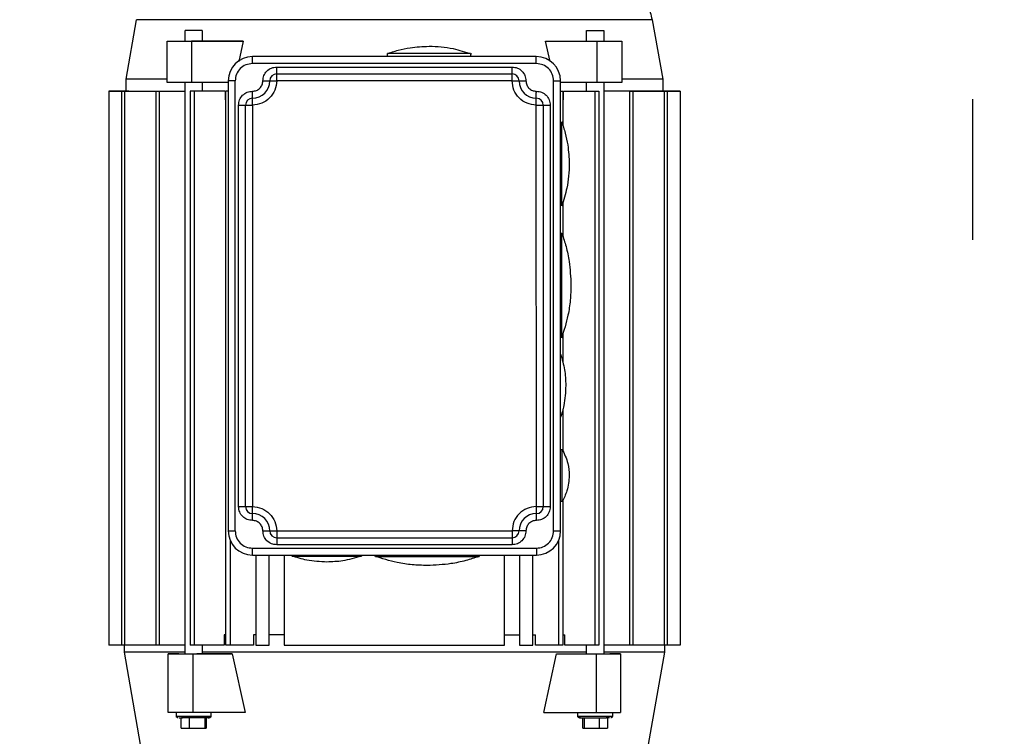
# Model space of a CAD drawing. Header units: inches. Extents: x 170 to 312, y 215 to 248.
# Tile 111 of 216: x 206.487 to 207.187, y 223.601 to 224.111. Entities that reach past the tile are written whole.
import ezdxf

# ---------------------------------------------------------------- set-up
doc = ezdxf.new("R2010")
doc.units = ezdxf.units.IN
doc.header["$LTSCALE"] = 0.25
doc.header["$MEASUREMENT"] = 0
doc.linetypes.add('PHANTOM2', pattern=[1.25, 0.625, -0.125, 0.125, -0.125, 0.125, -0.125])
for name, color, linetype in [('ANNOTATIONS', 1, 'Continuous'), ('HIDDEN', 6, 'PHANTOM2'), ('STANDARD MOTOR RH', 7, 'Continuous')]:
    doc.layers.add(name, color=color, linetype=linetype)
doc.styles.add('ARIAL', font='arial.ttf', dxfattribs={"height": 0.09375})
doc.dimstyles.new('STANDARD$0', dxfattribs={"dimtxt": 0.09375, "dimasz": 0.09375, "dimexe": 0.03125, "dimexo": 0.046875, "dimgap": 0.09, "dimtad": 0, "dimtih": 1, "dimtoh": 1, "dimdec": 4, "dimzin": 0, "dimdsep": 46, "dimtxsty": 'ARIAL', "dimcen": 0.09, "dimadec": 0, "dimazin": 0, "dimtfac": 1, "dimtdec": 4, "dimtofl": 0, "dimtmove": 0, "dimatfit": 1, "dimfxl": 1, "dimtolj": 1, "dimtzin": 0, "dimarcsym": 0})

# ---------------------------------------------------------------- blocks, each defined once
blk = doc.blocks.new('*D180')
at = {"layer": 'ANNOTATIONS', "color": 0, "lineweight": -2, "transparency": 16777216}
for p, q in [((205.96336, 223.58539), (205.96336, 225.15255)), ((207.05698, 224.57841), (207.05698, 225.15255)), ((206.05711, 225.1213), (206.22506, 225.1213)), ((206.96323, 225.1213), (206.79528, 225.1213))]:
    blk.add_line(p, q, dxfattribs=at)
at = {"layer": 'ANNOTATIONS', "color": 0, "transparency": 16777216}
for points in [[(206.05711, 225.13692), (206.05711, 225.10567), (205.96336, 225.1213)], [(206.96323, 225.13692), (206.96323, 225.10567), (207.05698, 225.1213)]]:
    blk.add_solid(points, dxfattribs=at)
at = {"layer": 'defpoints', "color": 0, "transparency": 16777216}
for p in [(205.96336, 225.1213), (207.05698, 224.53154), (205.96336, 223.53851)]:
    blk.add_point(p, dxfattribs=at)
at = {"layer": 'ANNOTATIONS', "color": 0, "transparency": 16777216, "insert": (206.51017, 225.1213), "char_height": 0.09375, "attachment_point": 5, "style": 'ARIAL'}
blk.add_mtext('\\A1;17 3/8"', dxfattribs=at)
blk = doc.blocks.new('*D165')
at = {"layer": 'ANNOTATIONS', "color": 0, "lineweight": -2, "transparency": 16777216}
for p, q in [((205.96336, 223.58539), (205.96336, 225.58626)), ((207.18673, 225.01166), (207.18673, 225.58626)), ((206.05711, 225.55501), (206.39395, 225.55501)), ((207.09298, 225.55501), (206.75614, 225.55501))]:
    blk.add_line(p, q, dxfattribs=at)
at = {"layer": 'ANNOTATIONS', "color": 0, "transparency": 16777216}
for points in [[(206.05711, 225.57064), (206.05711, 225.53939), (205.96336, 225.55501)], [(207.09298, 225.57064), (207.09298, 225.53939), (207.18673, 225.55501)]]:
    blk.add_solid(points, dxfattribs=at)
at = {"layer": 'defpoints', "color": 0, "transparency": 16777216}
for p in [(207.18673, 225.55501), (207.18673, 224.96478), (205.96336, 223.53851)]:
    blk.add_point(p, dxfattribs=at)
at = {"layer": 'ANNOTATIONS', "color": 0, "transparency": 16777216, "insert": (206.57505, 225.55501), "char_height": 0.09375, "attachment_point": 5, "style": 'ARIAL'}
blk.add_mtext('\\A1;20"', dxfattribs=at)

msp = doc.modelspace()

# ---------------------------------------------------------------- linework, layer by layer
at = {"layer": 'HIDDEN'}
msp.add_line((207.16405, 224.96659), (207.16405, 223.9359), dxfattribs=at)
at = {"layer": 'STANDARD MOTOR RH'}
for p, q in [((206.56253, 224.06841), (206.56998, 224.11065)), ((206.93648, 224.11065), (206.94393, 224.06841)), ((206.6044, 224.09548), (206.6044, 224.10286)), ((206.61671, 224.10286), (206.6044, 224.10286)), ((206.61671, 224.10286), (206.61671, 224.09548)), ((206.88975, 224.09548), (206.88975, 224.10286)), ((206.88975, 224.10286), (206.90205, 224.10286)), ((206.90205, 224.10286), (206.90205, 224.09548)), ((206.59166, 224.06595), (206.59166, 224.09548)), ((206.59166, 224.09548), (206.61671, 224.09548)), ((206.59166, 224.09548), (206.6015, 224.09548)), ((206.6015, 224.09548), (206.6044, 224.09548)), ((206.64577, 224.09548), (206.60906, 224.09548)), ((206.60906, 224.09548), (206.60906, 224.06595)), ((206.61671, 224.09548), (206.64577, 224.09548)), ((206.64577, 224.09548), (206.64259, 224.08096)), ((206.86387, 224.08096), (206.86068, 224.09548)), ((206.86068, 224.09548), (206.91479, 224.09548)), ((206.8974, 224.06595), (206.89739, 224.09548)), ((206.91479, 224.09548), (206.91479, 224.06595)), ((206.74831, 224.0844), (206.74831, 224.08657)), ((206.80736, 224.08657), (206.80736, 224.0844)), ((206.65234, 224.07948), (206.65234, 224.0844)), ((206.85411, 224.0844), (206.65234, 224.0844)), ((206.85411, 224.07948), (206.65234, 224.07948)), ((206.85411, 224.07948), (206.85411, 224.0844)), ((206.66957, 224.06718), (206.66957, 224.07702)), ((206.66957, 224.07702), (206.83689, 224.07702)), ((206.66957, 224.0721), (206.83689, 224.0721)), ((206.83689, 224.07173), (206.83689, 224.07702)), ((206.56253, 224.0598), (206.56253, 224.06841)), ((206.60906, 224.06595), (206.59166, 224.06595)), ((206.60441, 223.65994), (206.6044, 224.06595)), ((206.63512, 224.06595), (206.60906, 224.06595)), ((206.61671, 224.06595), (206.61671, 224.0598)), ((206.64004, 224.06718), (206.63512, 224.06718)), ((206.63512, 224.06718), (206.63512, 223.7473)), ((206.63512, 224.06718), (206.63512, 224.06718)), ((206.64004, 223.7473), (206.64004, 224.06718)), ((206.65972, 224.06718), (206.66957, 224.06718)), ((206.83689, 224.06718), (206.66957, 224.06718)), ((206.83689, 224.06718), (206.84673, 224.06718)), ((206.86642, 223.7473), (206.86642, 224.06718)), ((206.86642, 224.06718), (206.87134, 224.06718)), ((206.87134, 223.7473), (206.87134, 224.06718)), ((206.91063, 224.06595), (206.87134, 224.06595)), ((206.88975, 224.0598), (206.88975, 224.06595)), ((206.90205, 224.06595), (206.90206, 223.65995)), ((206.94393, 224.06841), (206.94393, 224.0598)), ((206.55023, 224.0598), (206.6044, 224.0598)), ((206.55023, 224.0598), (206.55023, 223.6661)), ((206.55023, 224.0598), (206.5653, 224.0598)), ((206.56458, 224.0598), (206.55023, 224.0598)), ((206.55023, 224.0598), (206.56253, 224.0598)), ((206.55023, 224.0598), (206.55023, 224.0598)), ((206.55936, 224.0598), (206.55936, 223.6661)), ((206.56144, 224.0598), (206.56144, 223.6661)), ((206.5653, 224.0598), (206.5653, 224.0598)), ((206.58365, 224.0598), (206.58365, 223.6661)), ((206.58605, 224.0598), (206.58605, 223.6661)), ((206.60799, 224.0598), (206.60799, 223.6661)), ((206.63306, 224.0598), (206.60799, 224.0598)), ((206.6108, 224.0598), (206.6108, 223.6661)), ((206.63306, 224.0598), (206.63306, 224.05365)), ((206.6335, 223.6661), (206.6335, 224.0598)), ((206.63512, 224.0598), (206.6335, 224.0598)), ((206.65234, 224.05343), (206.65234, 224.0598)), ((206.85411, 224.04996), (206.85411, 224.05884)), ((206.87134, 224.0598), (206.87296, 224.0598)), ((206.87296, 224.0598), (206.87296, 224.03539)), ((206.8734, 224.05365), (206.8734, 224.0598)), ((206.8734, 224.0598), (206.89847, 224.0598)), ((206.89566, 224.0598), (206.89566, 223.6661)), ((206.89847, 224.0598), (206.89847, 223.6661)), ((206.9471, 224.0598), (206.90205, 224.0598)), ((206.92028, 224.0598), (206.95623, 224.0598)), ((206.92041, 224.0598), (206.92041, 223.6661)), ((206.9228, 224.0598), (206.92281, 223.6661)), ((206.95623, 224.0598), (206.92319, 224.0598)), ((206.92979, 224.0598), (206.95623, 224.0598)), ((206.95623, 224.0598), (206.94375, 224.0598)), ((206.94393, 224.0598), (206.9471, 224.0598)), ((206.9471, 224.0598), (206.94393, 224.0598)), ((206.94502, 224.0598), (206.94502, 223.6661)), ((206.9471, 224.0598), (206.9471, 223.6661)), ((206.9471, 224.0598), (206.9471, 224.0598)), ((206.95623, 224.0598), (206.95623, 223.6661)), ((206.95623, 224.0598), (206.95623, 224.0598)), ((206.63306, 224.05365), (206.6335, 224.05365)), ((206.87296, 224.05365), (206.8734, 224.05365)), ((206.6425, 224.04995), (206.65234, 224.04995)), ((206.6425, 223.76452), (206.6425, 224.04995)), ((206.64742, 223.76452), (206.64742, 224.04995)), ((206.65234, 224.04995), (206.65234, 223.76452)), ((206.85411, 224.04996), (206.86396, 224.04996)), ((206.85412, 223.76452), (206.85411, 224.04996)), ((206.85904, 224.04996), (206.85904, 223.76452)), ((206.86396, 224.04996), (206.86396, 223.76452)), ((206.87134, 224.03765), (206.87227, 224.03765)), ((206.87296, 223.98117), (206.87296, 223.9565)), ((206.87227, 223.9786), (206.87134, 223.9786)), ((206.87134, 223.95891), (206.87224, 223.95891)), ((206.87224, 223.88509), (206.87134, 223.88509)), ((206.87296, 223.88784), (206.87296, 223.86663)), ((206.87296, 223.83393), (206.87296, 223.80396)), ((206.87134, 223.80512), (206.87255, 223.80512)), ((206.6425, 223.76452), (206.65234, 223.76452)), ((206.65234, 223.75468), (206.65234, 223.76452)), ((206.85412, 223.76452), (206.86396, 223.76452)), ((206.85412, 223.75923), (206.85412, 223.76452)), ((206.87255, 223.76821), (206.87134, 223.76821)), ((206.87296, 223.76925), (206.87296, 223.6661)), ((206.63512, 223.7473), (206.64004, 223.7473)), ((206.65973, 223.7473), (206.66957, 223.7473)), ((206.66957, 223.7473), (206.83689, 223.7473)), ((206.84673, 223.7473), (206.83689, 223.7473)), ((206.83689, 223.74541), (206.83689, 223.73746)), ((206.86642, 223.7473), (206.87134, 223.7473)), ((206.63662, 223.6661), (206.63662, 223.74026)), ((206.66957, 223.74238), (206.83689, 223.74238)), ((206.83689, 223.73746), (206.66957, 223.73745)), ((206.86984, 223.74026), (206.86984, 223.6661)), ((206.65234, 223.73499), (206.85412, 223.73499)), ((206.65234, 223.73007), (206.65234, 223.73499)), ((206.65234, 223.73007), (206.85412, 223.73007)), ((206.65481, 223.73007), (206.65481, 223.6661)), ((206.66428, 223.6661), (206.66428, 223.73007)), ((206.67486, 223.73007), (206.67486, 223.6661)), ((206.68064, 223.72937), (206.68064, 223.73007)), ((206.72985, 223.73007), (206.72985, 223.72937)), ((206.7397, 223.72918), (206.7397, 223.73007)), ((206.81352, 223.73007), (206.81352, 223.72918)), ((206.8316, 223.6661), (206.8316, 223.73007)), ((206.84218, 223.73007), (206.84218, 223.6661)), ((206.85166, 223.6661), (206.85166, 223.73007)), ((206.6335, 223.67348), (206.63217, 223.67348)), ((206.63217, 223.67348), (206.63217, 223.6661)), ((206.65304, 223.67348), (206.65304, 223.6661)), ((206.65481, 223.67348), (206.65304, 223.67348)), ((206.67486, 223.67348), (206.66428, 223.67348)), ((206.8316, 223.67348), (206.84218, 223.67348)), ((206.85166, 223.67348), (206.85342, 223.67348)), ((206.85342, 223.6661), (206.85342, 223.67348)), ((206.87296, 223.67348), (206.87429, 223.67348)), ((206.87429, 223.6661), (206.87429, 223.67348)), ((206.60441, 223.6661), (206.55023, 223.6661)), ((206.5613, 223.66118), (206.5613, 223.6661)), ((206.63217, 223.6661), (206.60799, 223.6661)), ((206.61671, 223.6661), (206.61671, 223.65995)), ((206.65304, 223.6661), (206.6335, 223.6661)), ((206.65481, 223.6661), (206.66428, 223.6661)), ((206.67486, 223.6661), (206.8316, 223.6661)), ((206.84218, 223.6661), (206.85166, 223.6661)), ((206.87296, 223.6661), (206.85342, 223.6661)), ((206.89847, 223.6661), (206.87429, 223.6661)), ((206.88975, 223.65995), (206.88975, 223.6661)), ((206.92281, 223.6661), (206.90206, 223.6661)), ((206.95623, 223.6661), (206.92281, 223.6661)), ((206.94516, 223.6661), (206.94516, 223.66118)), ((206.57288, 223.59551), (206.5613, 223.66118)), ((206.60004, 223.65995), (206.59254, 223.65994)), ((206.59254, 223.65994), (206.61291, 223.65994)), ((206.59254, 223.61811), (206.59254, 223.65994)), ((206.60994, 223.65994), (206.63796, 223.65995)), ((206.60994, 223.65994), (206.60994, 223.61811)), ((206.63796, 223.65995), (206.64712, 223.61811)), ((206.85934, 223.61812), (206.8685, 223.65995)), ((206.8685, 223.65995), (206.91393, 223.65995)), ((206.89653, 223.65995), (206.89653, 223.61812)), ((206.91393, 223.65995), (206.90642, 223.65995)), ((206.91393, 223.65995), (206.91393, 223.61812)), ((206.94516, 223.66118), (206.93358, 223.59551)), ((206.60994, 223.61811), (206.59254, 223.61811)), ((206.59825, 223.61565), (206.59825, 223.61811)), ((206.64712, 223.61811), (206.60994, 223.61811)), ((206.62286, 223.61811), (206.62286, 223.61565)), ((206.85934, 223.61812), (206.91393, 223.61812)), ((206.8836, 223.61566), (206.8836, 223.61812)), ((206.90821, 223.61812), (206.90821, 223.61566)), ((206.59825, 223.61565), (206.62286, 223.61565)), ((206.60172, 223.60704), (206.60172, 223.61442)), ((206.6076, 223.60704), (206.6076, 223.61442)), ((206.61839, 223.61442), (206.61839, 223.60704)), ((206.6194, 223.61442), (206.6194, 223.60704)), ((206.8836, 223.61566), (206.90821, 223.61566)), ((206.88707, 223.60704), (206.88707, 223.61443)), ((206.88808, 223.61443), (206.88808, 223.60704)), ((206.89886, 223.61443), (206.89886, 223.60704)), ((206.90611, 223.61443), (206.90373, 223.61443)), ((206.90474, 223.61443), (206.90474, 223.60704)), ((206.60172, 223.60704), (206.6194, 223.60704)), ((206.88707, 223.60704), (206.90474, 223.60704))]:
    msp.add_line(p, q, dxfattribs=at)
at = {"layer": 'STANDARD MOTOR RH', "flags": 128}
for points in [[(206.93648, 224.11065), (206.92567, 224.11065), (206.92098, 224.11065), (206.88612, 224.11065), (206.8771, 224.11065), (206.82409, 224.11065), (206.81226, 224.11065), (206.73743, 224.11065), (206.72487, 224.11065), (206.5727, 224.11065), (206.57096, 224.11065), (206.56998, 224.11065)], [(206.80736, 224.08657), (206.80558, 224.08657), (206.80341, 224.08657), (206.74831, 224.08657)], [(206.59166, 224.06841), (206.57012, 224.06841), (206.56681, 224.06841), (206.56253, 224.06841)], [(206.83689, 224.06718), (206.83689, 224.07127), (206.83689, 224.07173)], [(206.91479, 224.06595), (206.91273, 224.06595), (206.91063, 224.06595)], [(206.94393, 224.06841), (206.94345, 224.06841), (206.927, 224.06841), (206.92101, 224.06841), (206.91479, 224.06841)], [(206.85411, 224.0598), (206.85411, 224.05884)], [(206.65234, 224.04995), (206.65234, 224.05269), (206.65234, 224.05343)], [(206.87227, 223.9786), (206.87227, 223.98551), (206.87227, 223.98914), (206.87227, 223.99803), (206.87227, 224.003), (206.87227, 224.01325), (206.87227, 224.01822), (206.87227, 224.02289), (206.87227, 224.02711), (206.87227, 224.03765)], [(206.87224, 223.88509), (206.87224, 223.88553), (206.87224, 223.88681), (206.87224, 223.89541), (206.87224, 223.89963), (206.87224, 223.90953), (206.87224, 223.91498), (206.87224, 223.92059), (206.87224, 223.92624), (206.87224, 223.9371), (206.87224, 223.94207), (206.87224, 223.95048), (206.87224, 223.95373), (206.87224, 223.95891)], [(206.87255, 223.76821), (206.87255, 223.77802), (206.87255, 223.78173), (206.87255, 223.78965), (206.87255, 223.7935), (206.87255, 223.80416), (206.87255, 223.80501), (206.87255, 223.80512)], [(206.85412, 223.75468), (206.85412, 223.75877), (206.85412, 223.75923)], [(206.66957, 223.7473), (206.66957, 223.74093), (206.66957, 223.74019), (206.66957, 223.73745)], [(206.83689, 223.7473), (206.83689, 223.74634), (206.83689, 223.74541)], [(206.68064, 223.72937), (206.7133, 223.72937), (206.71755, 223.72937), (206.72985, 223.72937)], [(206.7397, 223.72918), (206.74142, 223.72918), (206.74353, 223.72918), (206.75897, 223.72918), (206.76413, 223.72918), (206.81352, 223.72918)], [(206.85412, 223.73499), (206.85412, 223.73311), (206.85412, 223.73226), (206.85412, 223.73007)], [(206.67486, 223.67348), (206.66952, 223.67348), (206.66776, 223.67348)], [(206.60441, 223.66118), (206.56155, 223.66118), (206.5613, 223.66118)], [(206.63796, 223.65995), (206.61491, 223.65995), (206.61291, 223.65994)], [(206.88975, 223.66118), (206.83483, 223.66118), (206.82292, 223.66118), (206.75971, 223.66118), (206.74675, 223.66118), (206.61671, 223.66118)], [(206.94516, 223.66118), (206.93536, 223.66118), (206.93086, 223.66118), (206.90206, 223.66118)]]:
    msp.add_lwpolyline(points, dxfattribs=at)
at = {"layer": 'STANDARD MOTOR RH'}
for centre, radius, start, end in [((206.65234, 224.06718), 0.01722, 90.00032, 180.00032), ((206.85411, 224.06718), 0.01722, 0.00032, 90.00032), ((206.66957, 224.06718), 0.00492, 90.00032, 180.00032), ((206.83689, 224.06718), 0.00492, 0.00032, 90.00032), ((206.65234, 224.06718), 0.0123, 270.00032, 0.00032), ((206.85411, 224.06718), 0.0123, 180.00032, 270.00032), ((206.65234, 224.04995), 0.00492, 90.00032, 180.00032), ((206.85411, 224.04996), 0.00492, 0.00032, 90.00032), ((206.65234, 223.76452), 0.00492, 180.00032, 270.00032), ((206.85412, 223.76452), 0.00492, 270.00032, 0.00032), ((206.65234, 223.7473), 0.0123, 0.00032, 90.00032), ((206.85412, 223.7473), 0.0123, 90.00032, 180.00032), ((206.65234, 223.7473), 0.01722, 180.00032, 270.00032), ((206.66957, 223.7473), 0.00492, 180.00032, 270.00032), ((206.83689, 223.7473), 0.00492, 270.00032, 0.00032), ((206.85412, 223.7473), 0.01722, 270.00032, 0.00032), ((206.60294, 223.6155), 0.0011, 171.93202, 258.60393), ((206.90352, 223.6155), 0.0011, 281.3925, 8.07609)]:
    msp.add_arc(centre, radius, start, end, dxfattribs=at)
for points, knots in [([(206.90255, 224.14912), (206.90568, 224.14795), (206.91204, 224.14556), (206.92051, 224.13953), (206.92806, 224.13142), (206.93385, 224.12164), (206.93556, 224.11413), (206.93637, 224.11062)], [0, 0, 0, 0, 0.185272, 0.377512, 0.572722, 0.800484, 1, 1, 1, 1]), ([(206.74774, 224.08636), (206.75045, 224.08728), (206.75589, 224.08912), (206.76595, 224.09125), (206.77333, 224.09158), (206.77783, 224.09179)], [0, 0, 0, 0, 0.279606, 0.560311, 1, 1, 1, 1]), ([(206.77783, 224.09179), (206.7807, 224.0917), (206.78644, 224.09153), (206.7966, 224.09001), (206.80363, 224.08774), (206.80793, 224.08636)], [0, 0, 0, 0, 0.279602, 0.560305, 1, 1, 1, 1]), ([(206.65234, 224.07948), (206.65073, 224.0793), (206.64751, 224.07893), (206.64344, 224.07608), (206.64059, 224.07202), (206.64022, 224.06879), (206.64004, 224.06718)], [0, 0, 0, 0, 0.249991, 0.499985, 0.749988, 1, 1, 1, 1]), ([(206.86642, 224.06718), (206.86623, 224.06879), (206.86586, 224.07202), (206.86302, 224.07608), (206.85895, 224.07893), (206.85573, 224.0793), (206.85411, 224.07948)], [0, 0, 0, 0, 0.2499879, 0.4999995, 0.7499993, 1, 1, 1, 1]), ([(206.65972, 224.06718), (206.65987, 224.06847), (206.66017, 224.07105), (206.66244, 224.0743), (206.6657, 224.07658), (206.66828, 224.07687), (206.66957, 224.07702)], [0, 0, 0, 0, 0.249988, 0.499994, 0.749998, 1, 1, 1, 1]), ([(206.83689, 224.07702), (206.83818, 224.07687), (206.84076, 224.07658), (206.84401, 224.0743), (206.84629, 224.07105), (206.84658, 224.06847), (206.84673, 224.06718)], [0, 0, 0, 0, 0.250002, 0.499982, 0.749981, 1, 1, 1, 1]), ([(206.66957, 224.06718), (206.66931, 224.06492), (206.66879, 224.06041), (206.66481, 224.05471), (206.65911, 224.05073), (206.6546, 224.05021), (206.65234, 224.04995)], [0, 0, 0, 0, 0.250005, 0.5, 0.750002, 1, 1, 1, 1]), ([(206.65234, 224.0598), (206.65331, 224.05991), (206.65524, 224.06013), (206.65768, 224.06184), (206.65939, 224.06428), (206.65961, 224.06621), (206.65972, 224.06718)], [0, 0, 0, 0, 0.249984, 0.499989, 0.74997, 1, 1, 1, 1]), ([(206.85411, 224.04996), (206.85186, 224.05021), (206.84734, 224.05073), (206.84165, 224.05471), (206.83767, 224.06041), (206.83715, 224.06492), (206.83689, 224.06718)], [0, 0, 0, 0, 0.250001, 0.499996, 0.750013, 1, 1, 1, 1]), ([(206.84673, 224.06718), (206.84684, 224.06621), (206.84707, 224.06428), (206.84877, 224.06184), (206.85121, 224.06013), (206.85315, 224.05991), (206.85411, 224.0598)], [0, 0, 0, 0, 0.249991, 0.499991, 0.750004, 1, 1, 1, 1]), ([(206.6425, 224.04995), (206.64265, 224.05124), (206.64294, 224.05382), (206.64522, 224.05708), (206.64847, 224.05935), (206.65105, 224.05965), (206.65234, 224.0598)], [0, 0, 0, 0, 0.25002, 0.500019, 0.749996, 1, 1, 1, 1]), ([(206.85411, 224.0598), (206.8554, 224.05965), (206.85798, 224.05935), (206.86124, 224.05708), (206.86351, 224.05382), (206.86381, 224.05124), (206.86396, 224.04996)], [0, 0, 0, 0, 0.250002, 0.499982, 0.749981, 1, 1, 1, 1]), ([(206.87206, 224.03822), (206.87298, 224.03551), (206.87482, 224.03007), (206.87695, 224.02001), (206.87729, 224.01263), (206.87749, 224.00813)], [0, 0, 0, 0, 0.279607, 0.560307, 1, 1, 1, 1]), ([(206.87749, 224.00813), (206.8774, 224.00526), (206.87723, 223.99952), (206.87571, 223.98936), (206.87344, 223.98233), (206.87206, 223.97803)], [0, 0, 0, 0, 0.279595, 0.560308, 1, 1, 1, 1]), ([(206.8723, 223.95859), (206.87333, 223.95554), (206.87549, 223.94908), (206.87805, 223.93686), (206.87847, 223.92763), (206.87872, 223.922)], [0, 0, 0, 0, 0.2587772, 0.5475856, 1, 1, 1, 1]), ([(206.87872, 223.922), (206.87861, 223.91842), (206.8784, 223.91125), (206.87651, 223.89855), (206.8737, 223.88975), (206.87198, 223.88439)], [0, 0, 0, 0, 0.2796019, 0.5603034, 1, 1, 1, 1]), ([(206.87134, 223.87298), (206.87245, 223.8693), (206.87465, 223.86201), (206.8749, 223.85441), (206.87503, 223.85064)], [0, 0, 0, 0, 0.50513, 1, 1, 1, 1]), ([(206.87503, 223.85064), (206.87482, 223.84585), (206.87449, 223.83817), (206.8722, 223.83084), (206.87134, 223.82809)], [0, 0, 0, 0, 0.623954, 1, 1, 1, 1]), ([(206.87235, 223.80546), (206.87399, 223.80212), (206.87692, 223.79617), (206.87732, 223.78957), (206.87749, 223.78667)], [0, 0, 0, 0, 0.560002, 1, 1, 1, 1]), ([(206.87749, 223.78667), (206.87721, 223.78296), (206.8767, 223.77635), (206.87368, 223.77047), (206.87235, 223.76788)], [0, 0, 0, 0, 0.559999, 1, 1, 1, 1]), ([(206.65234, 223.75468), (206.65105, 223.75483), (206.64848, 223.75512), (206.64522, 223.7574), (206.64295, 223.76065), (206.64265, 223.76323), (206.6425, 223.76452)], [0, 0, 0, 0, 0.250002, 0.500006, 0.750011, 1, 1, 1, 1]), ([(206.65234, 223.76452), (206.6546, 223.76426), (206.65912, 223.76374), (206.66481, 223.75976), (206.66879, 223.75407), (206.66931, 223.74955), (206.66957, 223.7473)], [0, 0, 0, 0, 0.25, 0.499994, 0.749992, 1, 1, 1, 1]), ([(206.85412, 223.76452), (206.85186, 223.76426), (206.84734, 223.76375), (206.84165, 223.75976), (206.83767, 223.75407), (206.83715, 223.74955), (206.83689, 223.7473)], [0, 0, 0, 0, 0.2500029, 0.50001, 0.750011, 1, 1, 1, 1]), ([(206.86396, 223.76452), (206.86381, 223.76323), (206.86351, 223.76065), (206.86124, 223.7574), (206.85799, 223.75512), (206.85541, 223.75483), (206.85412, 223.75468)], [0, 0, 0, 0, 0.249989, 0.499993, 0.749997, 1, 1, 1, 1]), ([(206.65973, 223.7473), (206.65962, 223.74826), (206.65939, 223.7502), (206.65769, 223.75264), (206.65525, 223.75435), (206.65331, 223.75457), (206.65234, 223.75468)], [0, 0, 0, 0, 0.249983, 0.500019, 0.749995, 1, 1, 1, 1]), ([(206.85412, 223.75468), (206.85315, 223.75457), (206.85121, 223.75435), (206.84877, 223.75264), (206.84707, 223.7502), (206.84685, 223.74827), (206.84673, 223.7473)], [0, 0, 0, 0, 0.250003, 0.500018, 0.750012, 1, 1, 1, 1]), ([(206.64004, 223.7473), (206.64023, 223.74568), (206.6406, 223.74246), (206.64344, 223.73839), (206.64751, 223.73555), (206.65073, 223.73518), (206.65234, 223.73499)], [0, 0, 0, 0, 0.250015, 0.499999, 0.749996, 1, 1, 1, 1]), ([(206.66957, 223.73745), (206.66828, 223.7376), (206.6657, 223.7379), (206.66245, 223.74017), (206.66017, 223.74343), (206.65987, 223.74601), (206.65973, 223.7473)], [0, 0, 0, 0, 0.250001, 0.500008, 0.750012, 1, 1, 1, 1]), ([(206.84673, 223.7473), (206.84659, 223.74601), (206.84629, 223.74343), (206.84401, 223.74018), (206.84076, 223.7379), (206.83818, 223.7376), (206.83689, 223.73746)], [0, 0, 0, 0, 0.249988, 0.499994, 0.749998, 1, 1, 1, 1]), ([(206.85412, 223.73499), (206.85573, 223.73518), (206.85895, 223.73555), (206.86302, 223.73839), (206.86586, 223.74246), (206.86623, 223.74569), (206.86642, 223.7473)], [0, 0, 0, 0, 0.250006, 0.500005, 0.750013, 1, 1, 1, 1]), ([(206.70525, 223.72515), (206.70046, 223.72539), (206.6919, 223.72581), (206.68376, 223.7284), (206.68017, 223.72954)], [0, 0, 0, 0, 0.560004, 1, 1, 1, 1]), ([(206.72946, 223.72932), (206.72516, 223.72801), (206.71726, 223.7256), (206.70901, 223.72529), (206.70525, 223.72515)], [0, 0, 0, 0, 0.544036, 1, 1, 1, 1]), ([(206.77661, 223.72269), (206.77303, 223.7228), (206.76586, 223.72301), (206.75315, 223.7249), (206.74436, 223.72772), (206.73899, 223.72944)], [0, 0, 0, 0, 0.279608, 0.5603032, 1, 1, 1, 1]), ([(206.81319, 223.72911), (206.81014, 223.72809), (206.80368, 223.72592), (206.79146, 223.72337), (206.78224, 223.72295), (206.77661, 223.72269)], [0, 0, 0, 0, 0.258769, 0.547585, 1, 1, 1, 1]), ([(206.59948, 223.61442), (206.59936, 223.61443), (206.5991, 223.61446), (206.59874, 223.61464), (206.59844, 223.61495), (206.59825, 223.61536), (206.59826, 223.61566), (206.59826, 223.6158)], [0, 0, 0, 0, 0.1792244, 0.3726888, 0.5710878, 0.796534, 1, 1, 1, 1]), ([(206.60026, 223.61442), (206.60028, 223.61442), (206.60057, 223.61442), (206.60168, 223.61442), (206.60273, 223.61442)], [0, 0, 0, 0, 0.068356, 1, 1, 1, 1]), ([(206.62076, 223.61442), (206.62077, 223.61442), (206.62159, 223.61442), (206.6218, 223.61442), (206.62108, 223.61442), (206.61858, 223.61442), (206.6149, 223.61442), (206.61057, 223.61442), (206.60615, 223.61442), (206.60387, 223.61442), (206.60273, 223.61442)], [0, 0, 0, 0, 0.0014989, 0.1441613, 0.2867895, 0.4294487, 0.5720769, 0.7147156, 0.8573543, 1, 1, 1, 1]), ([(206.62285, 223.6158), (206.62286, 223.61568), (206.62286, 223.61543), (206.62273, 223.61506), (206.62247, 223.61472), (206.62208, 223.61447), (206.62178, 223.61444), (206.62163, 223.61442)], [0, 0, 0, 0, 0.171234, 0.35956, 0.557098, 0.78728, 1, 1, 1, 1]), ([(206.88483, 223.61443), (206.88471, 223.61444), (206.88445, 223.61446), (206.88409, 223.61465), (206.88379, 223.61495), (206.8836, 223.61536), (206.88361, 223.61566), (206.88361, 223.6158)], [0, 0, 0, 0, 0.179225, 0.372689, 0.571114, 0.796532, 1, 1, 1, 1]), ([(206.88561, 223.61443), (206.88525, 223.61443), (206.88448, 223.61443), (206.88543, 223.61442), (206.88786, 223.61442), (206.89156, 223.61442), (206.89589, 223.61443), (206.90031, 223.61443), (206.90259, 223.61443), (206.90373, 223.61443)], [0, 0, 0, 0, 0.133767, 0.278127, 0.422513, 0.566891, 0.711261, 0.855636, 1, 1, 1, 1]), ([(206.9082, 223.6158), (206.9082, 223.61568), (206.90821, 223.61543), (206.90808, 223.61506), (206.90782, 223.61472), (206.90743, 223.61447), (206.90713, 223.61444), (206.90698, 223.61443)], [0, 0, 0, 0, 0.171234, 0.359547, 0.557105, 0.787317, 1, 1, 1, 1])]:
    msp.add_open_spline(points, degree=3, knots=knots, dxfattribs=at)

# ---------------------------------------------------------------- dimensions: what is measured, and where the dimension line sits
at = {"layer": 'ANNOTATIONS'}
dim = msp.add_linear_dim(base=(207.18673, 225.55501), p1=(205.96336, 223.53851), p2=(207.18673, 224.96478), angle=180, text='20"', dimstyle='STANDARD$0', dxfattribs=at)
dim.commit()
dim.dimension.update_dxf_attribs({"geometry": '*D165', "text_midpoint": (206.57505, 225.55501), "dimtype": 160})
dim = msp.add_linear_dim(base=(205.96336, 225.1213), p1=(207.05698, 224.53154), p2=(205.96336, 223.53851), text='17 3/8"', dimstyle='STANDARD$0', dxfattribs=at)
dim.commit()
dim.dimension.update_dxf_attribs({"geometry": '*D180', "text_midpoint": (206.51017, 225.1213), "dimtype": 160})

doc.saveas('drawing.dxf')
